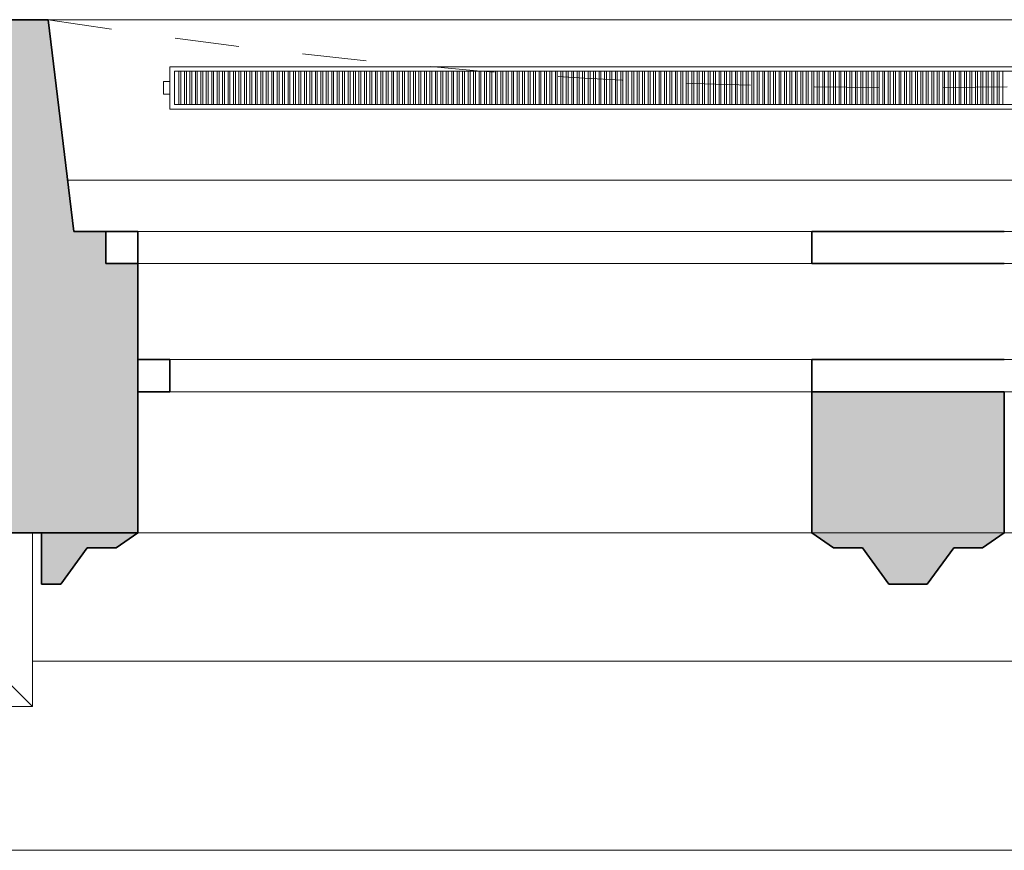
# Model space of a CAD drawing. Header units: metres. Extents: x -0.2 to 46.9, y -0.5 to 28.
# Tile 2 of 30: x 1.4 to 2.9, y -0.5 to 0.8. Entities that reach past the tile are written whole.
import ezdxf

# ---------------------------------------------------------------- set-up
doc = ezdxf.new("R2010")
doc.units = ezdxf.units.M
doc.linetypes.add('AV - Cerch_ 1 tecka 4mm', pattern=[0.006, 0.004, -0.001, 0, -0.001])
for name, color, linetype, lineweight in [('AV-SRAFY', 7, 'Continuous', 35), ('AV-STAVBA', 7, 'Continuous', 18), ('AV-VYBAVENI', 7, 'Continuous', 18)]:
    doc.layers.add(name, color=color, linetype=linetype, lineweight=lineweight)

# ---------------------------------------------------------------- blocks, each defined once
blk = doc.blocks.new('WI_4-4_dvojité - 2400x2350-1624758-3NP')
at = {"layer": 'AV-STAVBA', "color": 254, "linetype": 'AV - Cerch_ 1 tecka 4mm', "lineweight": 13, "true_color": 0xcccccc}
for p, q in [((1.25, 0.4), (-1.25, 0.4)), ((1.2, 0.4), (-1.2, 0.4)), ((-1.2, 0.4), (1.2, 0.4)), ((1.25, -0.4), (-1.25, -0.4)), ((-1.25, -0.4), (1.25, -0.4)), ((1.2, -0.4), (-1.2, -0.4))]:
    blk.add_line(p, q, dxfattribs=at)
at = {"layer": 'AV-STAVBA', "color": 254, "true_color": 0xcccccc}
for p, q in [((-1.2, 0.18), (1.2, 0.18)), ((0.15, 0.18), (1.15, 0.18)), ((1.15, 0.13), (1.15, 0.18)), ((1.2, 0.13), (1.2, 0.18)), ((-1.2, 0.13), (1.2, 0.13)), ((1.15, 0.13), (0.15, 0.13)), ((-1.25, -0.02), (1.25, -0.02)), ((1.2, -0.02), (0.15, -0.02)), ((1.2, -0.02), (1.2, -0.07)), ((1.25, -0.02), (1.25, -0.07)), ((-1.25, -0.07), (1.25, -0.07)), ((0.15, -0.07), (1.2, -0.07))]:
    blk.add_line(p, q, dxfattribs=at)
at = {"layer": 'AV-STAVBA', "color": 254, "lineweight": 35, "true_color": 0xcccccc}
for p, q in [((0.15, 0.13), (0.15, 0.18)), ((1.2, 0.18), (1.15, 0.18)), ((1.15, 0.18), (1.15, 0.13)), ((-0.15, 0.13), (0.15, 0.13)), ((1.15, 0.13), (1.2, 0.13)), ((-0.15, -0.02), (0.15, -0.02)), ((0.15, -0.02), (0.15, -0.07)), ((1.2, -0.07), (1.2, -0.02)), ((0.15, -0.07), (-0.15, -0.07)), ((1.25, -0.07), (1.2, -0.07))]:
    blk.add_line(p, q, dxfattribs=at)
blk = doc.blocks.new('GM_Nika se zkoseným ostěním a klenutým nadpražím - 2600x2500_6500-1221267-3NP')
at = {"layer": 'AV-STAVBA', "color": 254, "linetype": 'AV - Cerch_ 1 tecka 4mm', "lineweight": 13, "true_color": 0xcccccc}
for p, q in [((1.3, 0.4), (-1.3, 0.4)), ((1.34, -0.4), (-1.34, -0.4))]:
    blk.add_line(p, q, dxfattribs=at)
blk.add_arc((0, -8.7937), 8.5, 80.92965, 99.07035, dxfattribs=at)
blk = doc.blocks.new('GM_Nika_zkosené ostění - v850-1221131-3NP')
at = {"layer": 'AV-STAVBA', "color": 254, "linetype": 'AV - Cerch_ 1 tecka 4mm', "lineweight": 13, "true_color": 0xcccccc}
blk.add_line((-1.215, 0.4), (1.465, 0.4), dxfattribs=at)
blk = doc.blocks.new('Šambrána krajní_2NP - Šambrána krajní_2NP-1626826-3NP')
at = {"layer": 'AV-STAVBA', "true_color": 0xcccccc}
h = blk.add_hatch(color=254, dxfattribs=at)
h.paths.add_polyline_path([(1.4498, -0.0518), (1.4798, -0.0518), (1.521, 0.0048), (1.566, 0.0048), (1.5998, 0.0282), (1.4498, 0.0282)])
h.paths.add_polyline_path([(2.7698, -0.0518), (2.8298, -0.0518), (2.871, 0.0048), (2.916, 0.0048), (2.9498, 0.0282), (2.9498, 0.2482), (2.6498, 0.2482), (2.6498, 0.0282), (2.6837, 0.0048), (2.7287, 0.0048)])
h.paths.add_polyline_path([(4.1459, -0.0518), (4.1498, -0.0518), (4.1498, 0.0282), (3.9998, 0.0282), (4.0337, 0.0048), (4.0787, 0.0048), (4.1198, -0.0518)])
at = {"layer": 'AV-STAVBA', "color": 254, "lineweight": 35, "true_color": 0xcccccc}
for p, q in [((2.9498, 0.2482), (2.6498, 0.2482)), ((2.6498, 0.2482), (2.6498, 0.0282)), ((2.9498, 0.0282), (2.9498, 0.2482)), ((1.5998, 0.0282), (1.4498, 0.0282)), ((1.4498, 0.0282), (1.4498, -0.0518)), ((1.566, 0.0048), (1.5998, 0.0282)), ((2.6498, 0.0282), (2.6837, 0.0048)), ((2.916, 0.0048), (2.9498, 0.0282)), ((1.4798, -0.0518), (1.521, 0.0048)), ((1.521, 0.0048), (1.566, 0.0048)), ((2.6837, 0.0048), (2.7287, 0.0048)), ((2.7287, 0.0048), (2.7698, -0.0518)), ((2.8298, -0.0518), (2.871, 0.0048)), ((2.871, 0.0048), (2.916, 0.0048)), ((1.4498, -0.0518), (1.4798, -0.0518)), ((2.7698, -0.0518), (2.8298, -0.0518))]:
    blk.add_line(p, q, dxfattribs=at)
at = {"layer": 'AV-STAVBA', "color": 254, "true_color": 0xcccccc}
for p, q in [((1.4354, -0.1118), (1.4354, 0.0282)), ((1.4354, -0.1118), (1.4354, -0.145)), ((1.4354, -0.1448), (1.4354, -0.2426)), ((1.4354, -0.2426), (1.3745, -0.1818)), ((1.4354, -0.1718), (4.1737, -0.1718)), ((1.4354, -0.2426), (0.9137, -0.2426)), ((0.6925, -0.4668), (4.9165, -0.4668))]:
    blk.add_line(p, q, dxfattribs=at)
blk = doc.blocks.new('D0089 - 1514 - OÚPSŘ_Benešova_rvt-1-3NP')
at = {"layer": 'AV-SRAFY', "lineweight": 18, "true_color": 0xcccccc}
h = blk.add_hatch(color=254, dxfattribs=at)
h.paths.add_polyline_path([(4.1459, 0.0282), (5.4448, 0.0282), (5.4448, 0.3582), (5.4348, 0.3582), (5.4348, 0.8282), (4.1398, 0.8282), (4.0998, 0.4982), (4.0498, 0.4982), (4.0498, 0.4482), (3.9998, 0.4482), (3.9998, 0.0282)])
h.paths.add_polyline_path([(1.1524, 0.0282), (1.5998, 0.0282), (1.5998, 0.4482), (1.5498, 0.4482), (1.5498, 0.4982), (1.4998, 0.4982), (1.4598, 0.8282), (-0.2352, 0.8282), (-0.2352, 0.3282), (0.2648, 0.3282), (0.2648, 0.0282), (0.903, 0.0282)])
at = {"layer": 'AV-STAVBA', "color": 254, "lineweight": 35, "true_color": 0xcccccc}
for p, q in [((1.4598, 0.8282), (0.2248, 0.8282)), ((1.4998, 0.4982), (1.4598, 0.8282)), ((1.5498, 0.4982), (1.4998, 0.4982)), ((1.5498, 0.4482), (1.5498, 0.4982)), ((1.5998, 0.4482), (1.5498, 0.4482)), ((1.5998, 0.0282), (1.5998, 0.4482)), ((0.2648, 0.0282), (1.5998, 0.0282))]:
    blk.add_line(p, q, dxfattribs=at)
at = {"layer": 'AV-STAVBA', "color": 254, "true_color": 0xcccccc}
for p, q in [((1.4901, 0.5782), (4.1095, 0.5782)), ((2.6498, 0.4482), (1.5998, 0.4482)), ((2.6498, 0.0282), (1.5998, 0.0282)), ((3.9998, 0.0282), (2.9498, 0.0282))]:
    blk.add_line(p, q, dxfattribs=at)
at = {"layer": 'AV-STAVBA', "color": 254, "lineweight": 18, "true_color": 0xcccccc, "rotation": 180}
for name in ['GM_Nika se zkoseným ostěním a klenutým nadpražím - 2600x2500_6500-1221267-3NP', 'WI_4-4_dvojité - 2400x2350-1624758-3NP']:
    blk.add_blockref(name, (2.7998, 0.4282), dxfattribs=at)
at = {"layer": 'AV-STAVBA', "color": 254, "lineweight": 18, "true_color": 0xcccccc}
for name, p in [('GM_Nika_zkosené ostění - v850-1221131-3NP', (2.6748, 0.4282)), ('Šambrána krajní_2NP - Šambrána krajní_2NP-1626826-3NP', (0, 0))]:
    blk.add_blockref(name, p, dxfattribs=at)
blk = doc.blocks.new('PF_Deskový radiátor_připojení boční - 2300_500_66-855974-3NP')
at = {"layer": 'AV-VYBAVENI', "color": 5, "true_color": 0x0000ff}
for p, q in [((1.15, 0.033), (-1.15, 0.033)), ((-1.15, 0.033), (-1.15, -0.033)), ((-1.143, -0.026), (-1.143, 0.026)), ((-1.143, 0.026), (1.143, 0.026)), ((-1.133, 0.026), (-1.136, 0.026)), ((-1.136, 0.026), (-1.136, -0.026)), ((-1.133, -0.026), (-1.133, 0.026)), ((-1.1245, 0.026), (-1.1275, 0.026)), ((-1.1275, 0.026), (-1.1275, -0.026)), ((-1.1245, -0.026), (-1.1245, 0.026)), ((-1.116, 0.026), (-1.119, 0.026)), ((-1.119, 0.026), (-1.119, -0.026)), ((-1.116, -0.026), (-1.116, 0.026)), ((-1.1075, 0.026), (-1.1105, 0.026)), ((-1.1105, 0.026), (-1.1105, -0.026)), ((-1.1075, -0.026), (-1.1075, 0.026)), ((-1.099, 0.026), (-1.102, 0.026)), ((-1.102, 0.026), (-1.102, -0.026)), ((-1.099, -0.026), (-1.099, 0.026)), ((-1.0905, 0.026), (-1.0935, 0.026)), ((-1.0935, 0.026), (-1.0935, -0.026)), ((-1.0905, -0.026), (-1.0905, 0.026)), ((-1.082, 0.026), (-1.085, 0.026)), ((-1.085, 0.026), (-1.085, -0.026)), ((-1.082, -0.026), (-1.082, 0.026)), ((-1.0735, 0.026), (-1.0765, 0.026)), ((-1.0765, 0.026), (-1.0765, -0.026)), ((-1.0735, -0.026), (-1.0735, 0.026)), ((-1.065, 0.026), (-1.068, 0.026)), ((-1.068, 0.026), (-1.068, -0.026)), ((-1.065, -0.026), (-1.065, 0.026)), ((-1.0565, 0.026), (-1.0595, 0.026)), ((-1.0595, 0.026), (-1.0595, -0.026)), ((-1.0565, -0.026), (-1.0565, 0.026)), ((-1.048, 0.026), (-1.051, 0.026)), ((-1.051, 0.026), (-1.051, -0.026)), ((-1.048, -0.026), (-1.048, 0.026)), ((-1.0395, 0.026), (-1.0425, 0.026)), ((-1.0425, 0.026), (-1.0425, -0.026)), ((-1.0395, -0.026), (-1.0395, 0.026)), ((-1.031, 0.026), (-1.034, 0.026)), ((-1.034, 0.026), (-1.034, -0.026)), ((-1.031, -0.026), (-1.031, 0.026)), ((-1.0225, 0.026), (-1.0255, 0.026)), ((-1.0255, 0.026), (-1.0255, -0.026)), ((-1.0225, -0.026), (-1.0225, 0.026)), ((-1.014, 0.026), (-1.017, 0.026)), ((-1.017, 0.026), (-1.017, -0.026)), ((-1.014, -0.026), (-1.014, 0.026)), ((-1.0055, 0.026), (-1.0085, 0.026)), ((-1.0085, 0.026), (-1.0085, -0.026)), ((-1.0055, -0.026), (-1.0055, 0.026)), ((-0.997, 0.026), (-1, 0.026)), ((-1, 0.026), (-1, -0.026)), ((-0.997, -0.026), (-0.997, 0.026)), ((-0.9885, 0.026), (-0.9915, 0.026)), ((-0.9915, 0.026), (-0.9915, -0.026)), ((-0.9885, -0.026), (-0.9885, 0.026)), ((-0.98, 0.026), (-0.983, 0.026)), ((-0.983, 0.026), (-0.983, -0.026)), ((-0.98, -0.026), (-0.98, 0.026)), ((-0.9715, 0.026), (-0.9745, 0.026)), ((-0.9745, 0.026), (-0.9745, -0.026)), ((-0.9715, -0.026), (-0.9715, 0.026)), ((-0.963, 0.026), (-0.966, 0.026)), ((-0.966, 0.026), (-0.966, -0.026)), ((-0.963, -0.026), (-0.963, 0.026)), ((-0.9545, 0.026), (-0.9575, 0.026)), ((-0.9575, 0.026), (-0.9575, -0.026)), ((-0.9545, -0.026), (-0.9545, 0.026)), ((-0.946, 0.026), (-0.949, 0.026)), ((-0.949, 0.026), (-0.949, -0.026)), ((-0.946, -0.026), (-0.946, 0.026)), ((-0.9375, 0.026), (-0.9405, 0.026)), ((-0.9405, 0.026), (-0.9405, -0.026)), ((-0.9375, -0.026), (-0.9375, 0.026)), ((-0.929, 0.026), (-0.932, 0.026)), ((-0.932, 0.026), (-0.932, -0.026)), ((-0.929, -0.026), (-0.929, 0.026)), ((-0.9205, 0.026), (-0.9235, 0.026)), ((-0.9235, 0.026), (-0.9235, -0.026)), ((-0.9205, -0.026), (-0.9205, 0.026)), ((-0.912, 0.026), (-0.915, 0.026)), ((-0.915, 0.026), (-0.915, -0.026)), ((-0.912, -0.026), (-0.912, 0.026)), ((-0.9035, 0.026), (-0.9065, 0.026)), ((-0.9065, 0.026), (-0.9065, -0.026)), ((-0.9035, -0.026), (-0.9035, 0.026)), ((-0.895, 0.026), (-0.898, 0.026)), ((-0.898, 0.026), (-0.898, -0.026)), ((-0.895, -0.026), (-0.895, 0.026)), ((-0.8865, 0.026), (-0.8895, 0.026)), ((-0.8895, 0.026), (-0.8895, -0.026)), ((-0.8865, -0.026), (-0.8865, 0.026)), ((-0.878, 0.026), (-0.881, 0.026)), ((-0.881, 0.026), (-0.881, -0.026)), ((-0.878, -0.026), (-0.878, 0.026)), ((-0.8695, 0.026), (-0.8725, 0.026)), ((-0.8725, 0.026), (-0.8725, -0.026)), ((-0.8695, -0.026), (-0.8695, 0.026)), ((-0.861, 0.026), (-0.864, 0.026)), ((-0.864, 0.026), (-0.864, -0.026)), ((-0.861, -0.026), (-0.861, 0.026)), ((-0.8525, 0.026), (-0.8555, 0.026)), ((-0.8555, 0.026), (-0.8555, -0.026)), ((-0.8525, -0.026), (-0.8525, 0.026)), ((-0.844, 0.026), (-0.847, 0.026)), ((-0.847, 0.026), (-0.847, -0.026)), ((-0.844, -0.026), (-0.844, 0.026)), ((-0.8355, 0.026), (-0.8385, 0.026)), ((-0.8385, 0.026), (-0.8385, -0.026)), ((-0.8355, -0.026), (-0.8355, 0.026)), ((-0.827, 0.026), (-0.83, 0.026)), ((-0.83, 0.026), (-0.83, -0.026)), ((-0.827, -0.026), (-0.827, 0.026)), ((-0.8185, 0.026), (-0.8215, 0.026)), ((-0.8215, 0.026), (-0.8215, -0.026)), ((-0.8185, -0.026), (-0.8185, 0.026)), ((-0.81, 0.026), (-0.813, 0.026)), ((-0.813, 0.026), (-0.813, -0.026)), ((-0.81, -0.026), (-0.81, 0.026)), ((-0.8015, 0.026), (-0.8045, 0.026)), ((-0.8045, 0.026), (-0.8045, -0.026)), ((-0.8015, -0.026), (-0.8015, 0.026)), ((-0.793, 0.026), (-0.796, 0.026)), ((-0.796, 0.026), (-0.796, -0.026)), ((-0.793, -0.026), (-0.793, 0.026)), ((-0.7845, 0.026), (-0.7875, 0.026)), ((-0.7875, 0.026), (-0.7875, -0.026)), ((-0.7845, -0.026), (-0.7845, 0.026)), ((-0.776, 0.026), (-0.779, 0.026)), ((-0.779, 0.026), (-0.779, -0.026)), ((-0.776, -0.026), (-0.776, 0.026)), ((-0.7675, 0.026), (-0.7705, 0.026)), ((-0.7705, 0.026), (-0.7705, -0.026)), ((-0.7675, -0.026), (-0.7675, 0.026)), ((-0.759, 0.026), (-0.762, 0.026)), ((-0.762, 0.026), (-0.762, -0.026)), ((-0.759, -0.026), (-0.759, 0.026)), ((-0.7505, 0.026), (-0.7535, 0.026)), ((-0.7535, 0.026), (-0.7535, -0.026)), ((-0.7505, -0.026), (-0.7505, 0.026)), ((-0.742, 0.026), (-0.745, 0.026)), ((-0.745, 0.026), (-0.745, -0.026)), ((-0.742, -0.026), (-0.742, 0.026)), ((-0.7335, 0.026), (-0.7365, 0.026)), ((-0.7365, 0.026), (-0.7365, -0.026)), ((-0.7335, -0.026), (-0.7335, 0.026)), ((-0.725, 0.026), (-0.728, 0.026)), ((-0.728, 0.026), (-0.728, -0.026)), ((-0.725, -0.026), (-0.725, 0.026)), ((-0.7165, 0.026), (-0.7195, 0.026)), ((-0.7195, 0.026), (-0.7195, -0.026)), ((-0.7165, -0.026), (-0.7165, 0.026)), ((-0.708, 0.026), (-0.711, 0.026)), ((-0.711, 0.026), (-0.711, -0.026)), ((-0.708, -0.026), (-0.708, 0.026)), ((-0.6995, 0.026), (-0.7025, 0.026)), ((-0.7025, 0.026), (-0.7025, -0.026)), ((-0.6995, -0.026), (-0.6995, 0.026)), ((-0.691, 0.026), (-0.694, 0.026)), ((-0.694, 0.026), (-0.694, -0.026)), ((-0.691, -0.026), (-0.691, 0.026)), ((-0.6825, 0.026), (-0.6855, 0.026)), ((-0.6855, 0.026), (-0.6855, -0.026)), ((-0.6825, -0.026), (-0.6825, 0.026)), ((-0.674, 0.026), (-0.677, 0.026)), ((-0.677, 0.026), (-0.677, -0.026)), ((-0.674, -0.026), (-0.674, 0.026)), ((-0.6655, 0.026), (-0.6685, 0.026)), ((-0.6685, 0.026), (-0.6685, -0.026)), ((-0.6655, -0.026), (-0.6655, 0.026)), ((-0.657, 0.026), (-0.66, 0.026)), ((-0.66, 0.026), (-0.66, -0.026)), ((-0.657, -0.026), (-0.657, 0.026)), ((-0.6485, 0.026), (-0.6515, 0.026)), ((-0.6515, 0.026), (-0.6515, -0.026)), ((-0.6485, -0.026), (-0.6485, 0.026)), ((-0.64, 0.026), (-0.643, 0.026)), ((-0.643, 0.026), (-0.643, -0.026)), ((-0.64, -0.026), (-0.64, 0.026)), ((-0.6315, 0.026), (-0.6345, 0.026)), ((-0.6345, 0.026), (-0.6345, -0.026)), ((-0.6315, -0.026), (-0.6315, 0.026)), ((-0.623, 0.026), (-0.626, 0.026)), ((-0.626, 0.026), (-0.626, -0.026)), ((-0.623, -0.026), (-0.623, 0.026)), ((-0.6145, 0.026), (-0.6175, 0.026)), ((-0.6175, 0.026), (-0.6175, -0.026)), ((-0.6145, -0.026), (-0.6145, 0.026)), ((-0.606, 0.026), (-0.609, 0.026)), ((-0.609, 0.026), (-0.609, -0.026)), ((-0.606, -0.026), (-0.606, 0.026)), ((-0.5975, 0.026), (-0.6005, 0.026)), ((-0.6005, 0.026), (-0.6005, -0.026)), ((-0.5975, -0.026), (-0.5975, 0.026)), ((-0.589, 0.026), (-0.592, 0.026)), ((-0.592, 0.026), (-0.592, -0.026)), ((-0.589, -0.026), (-0.589, 0.026)), ((-0.5805, 0.026), (-0.5835, 0.026)), ((-0.5835, 0.026), (-0.5835, -0.026)), ((-0.5805, -0.026), (-0.5805, 0.026)), ((-0.572, 0.026), (-0.575, 0.026)), ((-0.575, 0.026), (-0.575, -0.026)), ((-0.572, -0.026), (-0.572, 0.026)), ((-0.5635, 0.026), (-0.5665, 0.026)), ((-0.5665, 0.026), (-0.5665, -0.026)), ((-0.5635, -0.026), (-0.5635, 0.026)), ((-0.555, 0.026), (-0.558, 0.026)), ((-0.558, 0.026), (-0.558, -0.026)), ((-0.555, -0.026), (-0.555, 0.026)), ((-0.5465, 0.026), (-0.5495, 0.026)), ((-0.5495, 0.026), (-0.5495, -0.026)), ((-0.5465, -0.026), (-0.5465, 0.026)), ((-0.538, 0.026), (-0.541, 0.026)), ((-0.541, 0.026), (-0.541, -0.026)), ((-0.538, -0.026), (-0.538, 0.026)), ((-0.5295, 0.026), (-0.5325, 0.026)), ((-0.5325, 0.026), (-0.5325, -0.026)), ((-0.5295, -0.026), (-0.5295, 0.026)), ((-0.521, 0.026), (-0.524, 0.026)), ((-0.524, 0.026), (-0.524, -0.026)), ((-0.521, -0.026), (-0.521, 0.026)), ((-0.5125, 0.026), (-0.5155, 0.026)), ((-0.5155, 0.026), (-0.5155, -0.026)), ((-0.5125, -0.026), (-0.5125, 0.026)), ((-0.504, 0.026), (-0.507, 0.026)), ((-0.507, 0.026), (-0.507, -0.026)), ((-0.504, -0.026), (-0.504, 0.026)), ((-0.4955, 0.026), (-0.4985, 0.026)), ((-0.4985, 0.026), (-0.4985, -0.026)), ((-0.4955, -0.026), (-0.4955, 0.026)), ((-0.487, 0.026), (-0.49, 0.026)), ((-0.49, 0.026), (-0.49, -0.026)), ((-0.487, -0.026), (-0.487, 0.026)), ((-0.4785, 0.026), (-0.4815, 0.026)), ((-0.4815, 0.026), (-0.4815, -0.026)), ((-0.4785, -0.026), (-0.4785, 0.026)), ((-0.47, 0.026), (-0.473, 0.026)), ((-0.473, 0.026), (-0.473, -0.026)), ((-0.47, -0.026), (-0.47, 0.026)), ((-0.4615, 0.026), (-0.4645, 0.026)), ((-0.4645, 0.026), (-0.4645, -0.026)), ((-0.4615, -0.026), (-0.4615, 0.026)), ((-0.453, 0.026), (-0.456, 0.026)), ((-0.456, 0.026), (-0.456, -0.026)), ((-0.453, -0.026), (-0.453, 0.026)), ((-0.4445, 0.026), (-0.4475, 0.026)), ((-0.4475, 0.026), (-0.4475, -0.026)), ((-0.4445, -0.026), (-0.4445, 0.026)), ((-0.436, 0.026), (-0.439, 0.026)), ((-0.439, 0.026), (-0.439, -0.026)), ((-0.436, -0.026), (-0.436, 0.026)), ((-0.4275, 0.026), (-0.4305, 0.026)), ((-0.4305, 0.026), (-0.4305, -0.026)), ((-0.4275, -0.026), (-0.4275, 0.026)), ((-0.419, 0.026), (-0.422, 0.026)), ((-0.422, 0.026), (-0.422, -0.026)), ((-0.419, -0.026), (-0.419, 0.026)), ((-0.4105, 0.026), (-0.4135, 0.026)), ((-0.4135, 0.026), (-0.4135, -0.026)), ((-0.4105, -0.026), (-0.4105, 0.026)), ((-0.402, 0.026), (-0.405, 0.026)), ((-0.405, 0.026), (-0.405, -0.026)), ((-0.402, -0.026), (-0.402, 0.026)), ((-0.3935, 0.026), (-0.3965, 0.026)), ((-0.3965, 0.026), (-0.3965, -0.026)), ((-0.3935, -0.026), (-0.3935, 0.026)), ((-0.385, 0.026), (-0.388, 0.026)), ((-0.388, 0.026), (-0.388, -0.026)), ((-0.385, -0.026), (-0.385, 0.026)), ((-0.3765, 0.026), (-0.3795, 0.026)), ((-0.3795, 0.026), (-0.3795, -0.026)), ((-0.3765, -0.026), (-0.3765, 0.026)), ((-0.368, 0.026), (-0.371, 0.026)), ((-0.371, 0.026), (-0.371, -0.026)), ((-0.368, -0.026), (-0.368, 0.026)), ((-0.3595, 0.026), (-0.3625, 0.026)), ((-0.3625, 0.026), (-0.3625, -0.026)), ((-0.3595, -0.026), (-0.3595, 0.026)), ((-0.351, 0.026), (-0.354, 0.026)), ((-0.354, 0.026), (-0.354, -0.026)), ((-0.351, -0.026), (-0.351, 0.026)), ((-0.3425, 0.026), (-0.3455, 0.026)), ((-0.3455, 0.026), (-0.3455, -0.026)), ((-0.3425, -0.026), (-0.3425, 0.026)), ((-0.334, 0.026), (-0.337, 0.026)), ((-0.337, 0.026), (-0.337, -0.026)), ((-0.334, -0.026), (-0.334, 0.026)), ((-0.3255, 0.026), (-0.3285, 0.026)), ((-0.3285, 0.026), (-0.3285, -0.026)), ((-0.3255, -0.026), (-0.3255, 0.026)), ((-0.317, 0.026), (-0.32, 0.026)), ((-0.32, 0.026), (-0.32, -0.026)), ((-0.317, -0.026), (-0.317, 0.026)), ((-0.3085, 0.026), (-0.3115, 0.026)), ((-0.3115, 0.026), (-0.3115, -0.026)), ((-0.3085, -0.026), (-0.3085, 0.026)), ((-0.3, 0.026), (-0.303, 0.026)), ((-0.303, 0.026), (-0.303, -0.026)), ((-0.3, -0.026), (-0.3, 0.026)), ((-0.2915, 0.026), (-0.2945, 0.026)), ((-0.2945, 0.026), (-0.2945, -0.026)), ((-0.2915, -0.026), (-0.2915, 0.026)), ((-0.283, 0.026), (-0.286, 0.026)), ((-0.286, 0.026), (-0.286, -0.026)), ((-0.283, -0.026), (-0.283, 0.026)), ((-0.2745, 0.026), (-0.2775, 0.026)), ((-0.2775, 0.026), (-0.2775, -0.026)), ((-0.2745, -0.026), (-0.2745, 0.026)), ((-0.266, 0.026), (-0.269, 0.026)), ((-0.269, 0.026), (-0.269, -0.026)), ((-0.266, -0.026), (-0.266, 0.026)), ((-0.2575, 0.026), (-0.2605, 0.026)), ((-0.2605, 0.026), (-0.2605, -0.026)), ((-0.2575, -0.026), (-0.2575, 0.026)), ((-0.249, 0.026), (-0.252, 0.026)), ((-0.252, 0.026), (-0.252, -0.026)), ((-0.249, -0.026), (-0.249, 0.026)), ((-0.2405, 0.026), (-0.2435, 0.026)), ((-0.2435, 0.026), (-0.2435, -0.026)), ((-0.2405, -0.026), (-0.2405, 0.026)), ((-0.232, 0.026), (-0.235, 0.026)), ((-0.235, 0.026), (-0.235, -0.026)), ((-0.232, -0.026), (-0.232, 0.026)), ((-0.2235, 0.026), (-0.2265, 0.026)), ((-0.2265, 0.026), (-0.2265, -0.026)), ((-0.2235, -0.026), (-0.2235, 0.026)), ((-0.215, 0.026), (-0.218, 0.026)), ((-0.218, 0.026), (-0.218, -0.026)), ((-0.215, -0.026), (-0.215, 0.026)), ((-0.2065, 0.026), (-0.2095, 0.026)), ((-0.2095, 0.026), (-0.2095, -0.026)), ((-0.2065, -0.026), (-0.2065, 0.026)), ((-0.198, 0.026), (-0.201, 0.026)), ((-0.201, 0.026), (-0.201, -0.026)), ((-0.198, -0.026), (-0.198, 0.026)), ((-0.1895, 0.026), (-0.1925, 0.026)), ((-0.1925, 0.026), (-0.1925, -0.026)), ((-0.1895, -0.026), (-0.1895, 0.026)), ((-0.181, 0.026), (-0.184, 0.026)), ((-0.184, 0.026), (-0.184, -0.026)), ((-0.181, -0.026), (-0.181, 0.026)), ((-0.1725, 0.026), (-0.1755, 0.026)), ((-0.1755, 0.026), (-0.1755, -0.026)), ((-0.1725, -0.026), (-0.1725, 0.026)), ((-0.164, 0.026), (-0.167, 0.026)), ((-0.167, 0.026), (-0.167, -0.026)), ((-0.164, -0.026), (-0.164, 0.026)), ((-0.1555, 0.026), (-0.1585, 0.026)), ((-0.1585, 0.026), (-0.1585, -0.026)), ((-0.1555, -0.026), (-0.1555, 0.026)), ((-0.147, 0.026), (-0.15, 0.026)), ((-0.15, 0.026), (-0.15, -0.026)), ((-0.147, -0.026), (-0.147, 0.026)), ((-0.1385, 0.026), (-0.1415, 0.026)), ((-0.1415, 0.026), (-0.1415, -0.026)), ((-0.1385, -0.026), (-0.1385, 0.026)), ((-0.13, 0.026), (-0.133, 0.026)), ((-0.133, 0.026), (-0.133, -0.026)), ((-0.13, -0.026), (-0.13, 0.026)), ((-0.1215, 0.026), (-0.1245, 0.026)), ((-0.1245, 0.026), (-0.1245, -0.026)), ((-0.1215, -0.026), (-0.1215, 0.026)), ((-0.113, 0.026), (-0.116, 0.026)), ((-0.116, 0.026), (-0.116, -0.026)), ((-0.113, -0.026), (-0.113, 0.026)), ((-0.1045, 0.026), (-0.1075, 0.026)), ((-0.1075, 0.026), (-0.1075, -0.026)), ((-0.1045, -0.026), (-0.1045, 0.026)), ((-0.096, 0.026), (-0.099, 0.026)), ((-0.099, 0.026), (-0.099, -0.026)), ((-0.096, -0.026), (-0.096, 0.026)), ((-0.0875, 0.026), (-0.0905, 0.026)), ((-0.0905, 0.026), (-0.0905, -0.026)), ((-0.0875, -0.026), (-0.0875, 0.026)), ((-0.079, 0.026), (-0.082, 0.026)), ((-0.082, 0.026), (-0.082, -0.026)), ((-0.079, -0.026), (-0.079, 0.026)), ((-0.0705, 0.026), (-0.0735, 0.026)), ((-0.0735, 0.026), (-0.0735, -0.026)), ((-0.0705, -0.026), (-0.0705, 0.026)), ((-0.062, 0.026), (-0.065, 0.026)), ((-0.065, 0.026), (-0.065, -0.026)), ((-0.062, -0.026), (-0.062, 0.026)), ((-0.0535, 0.026), (-0.0565, 0.026)), ((-0.0565, 0.026), (-0.0565, -0.026)), ((-0.0535, -0.026), (-0.0535, 0.026)), ((-0.045, 0.026), (-0.048, 0.026)), ((-0.048, 0.026), (-0.048, -0.026)), ((-0.045, -0.026), (-0.045, 0.026)), ((-0.0365, 0.026), (-0.0395, 0.026)), ((-0.0395, 0.026), (-0.0395, -0.026)), ((-0.0365, -0.026), (-0.0365, 0.026)), ((-0.028, 0.026), (-0.031, 0.026)), ((-0.031, 0.026), (-0.031, -0.026)), ((-0.028, -0.026), (-0.028, 0.026)), ((-0.0195, 0.026), (-0.0225, 0.026)), ((-0.0225, 0.026), (-0.0225, -0.026)), ((-0.0195, -0.026), (-0.0195, 0.026)), ((-0.011, 0.026), (-0.014, 0.026)), ((-0.014, 0.026), (-0.014, -0.026)), ((-0.011, -0.026), (-0.011, 0.026)), ((-0.0025, 0.026), (-0.0055, 0.026)), ((-0.0055, 0.026), (-0.0055, -0.026)), ((-0.0025, -0.026), (-0.0025, 0.026)), ((0.006, 0.026), (0.003, 0.026)), ((0.003, 0.026), (0.003, -0.026)), ((0.006, -0.026), (0.006, 0.026)), ((0.0145, 0.026), (0.0115, 0.026)), ((0.0115, 0.026), (0.0115, -0.026)), ((0.0145, -0.026), (0.0145, 0.026)), ((0.023, 0.026), (0.02, 0.026)), ((0.02, 0.026), (0.02, -0.026)), ((0.023, -0.026), (0.023, 0.026)), ((0.0315, 0.026), (0.0285, 0.026)), ((0.0285, 0.026), (0.0285, -0.026)), ((0.0315, -0.026), (0.0315, 0.026)), ((0.04, 0.026), (0.037, 0.026)), ((0.037, 0.026), (0.037, -0.026)), ((0.04, -0.026), (0.04, 0.026)), ((0.0485, 0.026), (0.0455, 0.026)), ((0.0455, 0.026), (0.0455, -0.026)), ((0.0485, -0.026), (0.0485, 0.026)), ((0.057, 0.026), (0.054, 0.026)), ((0.054, 0.026), (0.054, -0.026)), ((0.057, -0.026), (0.057, 0.026)), ((0.0655, 0.026), (0.0625, 0.026)), ((0.0625, 0.026), (0.0625, -0.026)), ((0.0655, -0.026), (0.0655, 0.026)), ((0.074, 0.026), (0.071, 0.026)), ((0.071, 0.026), (0.071, -0.026)), ((0.074, -0.026), (0.074, 0.026)), ((0.0825, 0.026), (0.0795, 0.026)), ((0.0795, 0.026), (0.0795, -0.026)), ((0.0825, -0.026), (0.0825, 0.026)), ((0.091, 0.026), (0.088, 0.026)), ((0.088, 0.026), (0.088, -0.026)), ((0.091, -0.026), (0.091, 0.026)), ((0.0995, 0.026), (0.0965, 0.026)), ((0.0965, 0.026), (0.0965, -0.026)), ((0.0995, -0.026), (0.0995, 0.026)), ((0.108, 0.026), (0.105, 0.026)), ((0.105, 0.026), (0.105, -0.026)), ((0.108, -0.026), (0.108, 0.026)), ((0.1165, 0.026), (0.1135, 0.026)), ((0.1135, 0.026), (0.1135, -0.026)), ((0.1165, -0.026), (0.1165, 0.026)), ((0.125, 0.026), (0.122, 0.026)), ((0.122, 0.026), (0.122, -0.026)), ((0.125, -0.026), (0.125, 0.026)), ((0.1335, 0.026), (0.1305, 0.026)), ((0.1305, 0.026), (0.1305, -0.026)), ((0.1335, -0.026), (0.1335, 0.026)), ((0.142, 0.026), (0.139, 0.026)), ((0.139, 0.026), (0.139, -0.026)), ((0.142, -0.026), (0.142, 0.026)), ((0.1505, 0.026), (0.1475, 0.026)), ((0.1475, 0.026), (0.1475, -0.026)), ((-1.15, 0.01), (-1.16, 0.01)), ((-1.16, 0.01), (-1.16, -0.01)), ((-1.16, 0.01), (-1.16, 0.0097)), ((-1.15, 0.01), (-1.16, 0.01)), ((-1.16, 0.01), (-1.16, 0.0097)), ((-1.16, 0.01), (-1.16, 0.0097)), ((-1.16, -0.0097), (-1.16, -0.01)), ((-1.16, -0.0097), (-1.16, -0.01)), ((-1.16, -0.0097), (-1.16, -0.01)), ((-1.16, -0.01), (-1.15, -0.01)), ((-1.16, -0.01), (-1.15, -0.01)), ((1.143, -0.026), (-1.143, -0.026)), ((-1.136, -0.026), (-1.133, -0.026)), ((-1.1275, -0.026), (-1.1245, -0.026)), ((-1.119, -0.026), (-1.116, -0.026)), ((-1.1105, -0.026), (-1.1075, -0.026)), ((-1.102, -0.026), (-1.099, -0.026)), ((-1.0935, -0.026), (-1.0905, -0.026)), ((-1.085, -0.026), (-1.082, -0.026)), ((-1.0765, -0.026), (-1.0735, -0.026)), ((-1.068, -0.026), (-1.065, -0.026)), ((-1.0595, -0.026), (-1.0565, -0.026)), ((-1.051, -0.026), (-1.048, -0.026)), ((-1.0425, -0.026), (-1.0395, -0.026)), ((-1.034, -0.026), (-1.031, -0.026)), ((-1.0255, -0.026), (-1.0225, -0.026)), ((-1.017, -0.026), (-1.014, -0.026)), ((-1.0085, -0.026), (-1.0055, -0.026)), ((-1, -0.026), (-0.997, -0.026)), ((-0.9915, -0.026), (-0.9885, -0.026)), ((-0.983, -0.026), (-0.98, -0.026)), ((-0.9745, -0.026), (-0.9715, -0.026)), ((-0.966, -0.026), (-0.963, -0.026)), ((-0.9575, -0.026), (-0.9545, -0.026)), ((-0.949, -0.026), (-0.946, -0.026)), ((-0.9405, -0.026), (-0.9375, -0.026)), ((-0.932, -0.026), (-0.929, -0.026)), ((-0.9235, -0.026), (-0.9205, -0.026)), ((-0.915, -0.026), (-0.912, -0.026)), ((-0.9065, -0.026), (-0.9035, -0.026)), ((-0.898, -0.026), (-0.895, -0.026)), ((-0.8895, -0.026), (-0.8865, -0.026)), ((-0.881, -0.026), (-0.878, -0.026)), ((-0.8725, -0.026), (-0.8695, -0.026)), ((-0.864, -0.026), (-0.861, -0.026)), ((-0.8555, -0.026), (-0.8525, -0.026)), ((-0.847, -0.026), (-0.844, -0.026)), ((-0.8385, -0.026), (-0.8355, -0.026)), ((-0.83, -0.026), (-0.827, -0.026)), ((-0.8215, -0.026), (-0.8185, -0.026)), ((-0.813, -0.026), (-0.81, -0.026)), ((-0.8045, -0.026), (-0.8015, -0.026)), ((-0.796, -0.026), (-0.793, -0.026)), ((-0.7875, -0.026), (-0.7845, -0.026)), ((-0.779, -0.026), (-0.776, -0.026)), ((-0.7705, -0.026), (-0.7675, -0.026)), ((-0.762, -0.026), (-0.759, -0.026)), ((-0.7535, -0.026), (-0.7505, -0.026)), ((-0.745, -0.026), (-0.742, -0.026)), ((-0.7365, -0.026), (-0.7335, -0.026)), ((-0.728, -0.026), (-0.725, -0.026)), ((-0.7195, -0.026), (-0.7165, -0.026)), ((-0.711, -0.026), (-0.708, -0.026)), ((-0.7025, -0.026), (-0.6995, -0.026)), ((-0.694, -0.026), (-0.691, -0.026)), ((-0.6855, -0.026), (-0.6825, -0.026)), ((-0.677, -0.026), (-0.674, -0.026)), ((-0.6685, -0.026), (-0.6655, -0.026)), ((-0.66, -0.026), (-0.657, -0.026)), ((-0.6515, -0.026), (-0.6485, -0.026)), ((-0.643, -0.026), (-0.64, -0.026)), ((-0.6345, -0.026), (-0.6315, -0.026)), ((-0.626, -0.026), (-0.623, -0.026)), ((-0.6175, -0.026), (-0.6145, -0.026)), ((-0.609, -0.026), (-0.606, -0.026)), ((-0.6005, -0.026), (-0.5975, -0.026)), ((-0.592, -0.026), (-0.589, -0.026)), ((-0.5835, -0.026), (-0.5805, -0.026)), ((-0.575, -0.026), (-0.572, -0.026)), ((-0.5665, -0.026), (-0.5635, -0.026)), ((-0.558, -0.026), (-0.555, -0.026)), ((-0.5495, -0.026), (-0.5465, -0.026)), ((-0.541, -0.026), (-0.538, -0.026)), ((-0.5325, -0.026), (-0.5295, -0.026)), ((-0.524, -0.026), (-0.521, -0.026)), ((-0.5155, -0.026), (-0.5125, -0.026)), ((-0.507, -0.026), (-0.504, -0.026)), ((-0.4985, -0.026), (-0.4955, -0.026)), ((-0.49, -0.026), (-0.487, -0.026)), ((-0.4815, -0.026), (-0.4785, -0.026)), ((-0.473, -0.026), (-0.47, -0.026)), ((-0.4645, -0.026), (-0.4615, -0.026)), ((-0.456, -0.026), (-0.453, -0.026)), ((-0.4475, -0.026), (-0.4445, -0.026)), ((-0.439, -0.026), (-0.436, -0.026)), ((-0.4305, -0.026), (-0.4275, -0.026)), ((-0.422, -0.026), (-0.419, -0.026)), ((-0.4135, -0.026), (-0.4105, -0.026)), ((-0.405, -0.026), (-0.402, -0.026)), ((-0.3965, -0.026), (-0.3935, -0.026)), ((-0.388, -0.026), (-0.385, -0.026)), ((-0.3795, -0.026), (-0.3765, -0.026)), ((-0.371, -0.026), (-0.368, -0.026)), ((-0.3625, -0.026), (-0.3595, -0.026)), ((-0.354, -0.026), (-0.351, -0.026)), ((-0.3455, -0.026), (-0.3425, -0.026)), ((-0.337, -0.026), (-0.334, -0.026)), ((-0.3285, -0.026), (-0.3255, -0.026)), ((-0.32, -0.026), (-0.317, -0.026)), ((-0.3115, -0.026), (-0.3085, -0.026)), ((-0.303, -0.026), (-0.3, -0.026)), ((-0.2945, -0.026), (-0.2915, -0.026)), ((-0.286, -0.026), (-0.283, -0.026)), ((-0.2775, -0.026), (-0.2745, -0.026)), ((-0.269, -0.026), (-0.266, -0.026)), ((-0.2605, -0.026), (-0.2575, -0.026)), ((-0.252, -0.026), (-0.249, -0.026)), ((-0.2435, -0.026), (-0.2405, -0.026)), ((-0.235, -0.026), (-0.232, -0.026)), ((-0.2265, -0.026), (-0.2235, -0.026)), ((-0.218, -0.026), (-0.215, -0.026)), ((-0.2095, -0.026), (-0.2065, -0.026)), ((-0.201, -0.026), (-0.198, -0.026)), ((-0.1925, -0.026), (-0.1895, -0.026)), ((-0.184, -0.026), (-0.181, -0.026)), ((-0.1755, -0.026), (-0.1725, -0.026)), ((-0.167, -0.026), (-0.164, -0.026)), ((-0.1585, -0.026), (-0.1555, -0.026)), ((-0.15, -0.026), (-0.147, -0.026)), ((-0.1415, -0.026), (-0.1385, -0.026)), ((-0.133, -0.026), (-0.13, -0.026)), ((-0.1245, -0.026), (-0.1215, -0.026)), ((-0.116, -0.026), (-0.113, -0.026)), ((-0.1075, -0.026), (-0.1045, -0.026)), ((-0.099, -0.026), (-0.096, -0.026)), ((-0.0905, -0.026), (-0.0875, -0.026)), ((-0.082, -0.026), (-0.079, -0.026)), ((-0.0735, -0.026), (-0.0705, -0.026)), ((-0.065, -0.026), (-0.062, -0.026)), ((-0.0565, -0.026), (-0.0535, -0.026)), ((-0.048, -0.026), (-0.045, -0.026)), ((-0.0395, -0.026), (-0.0365, -0.026)), ((-0.031, -0.026), (-0.028, -0.026)), ((-0.0225, -0.026), (-0.0195, -0.026)), ((-0.014, -0.026), (-0.011, -0.026)), ((-0.0055, -0.026), (-0.0025, -0.026)), ((0.003, -0.026), (0.006, -0.026)), ((0.0115, -0.026), (0.0145, -0.026)), ((0.02, -0.026), (0.023, -0.026)), ((0.0285, -0.026), (0.0315, -0.026)), ((0.037, -0.026), (0.04, -0.026)), ((0.0455, -0.026), (0.0485, -0.026)), ((0.054, -0.026), (0.057, -0.026)), ((0.0625, -0.026), (0.0655, -0.026)), ((0.071, -0.026), (0.074, -0.026)), ((0.0795, -0.026), (0.0825, -0.026)), ((0.088, -0.026), (0.091, -0.026)), ((0.0965, -0.026), (0.0995, -0.026)), ((0.105, -0.026), (0.108, -0.026)), ((0.1135, -0.026), (0.1165, -0.026)), ((0.122, -0.026), (0.125, -0.026)), ((0.1305, -0.026), (0.1335, -0.026)), ((0.139, -0.026), (0.142, -0.026)), ((0.1475, -0.026), (0.1505, -0.026)), ((-1.15, -0.033), (1.15, -0.033))]:
    blk.add_line(p, q, dxfattribs=at)

msp = doc.modelspace()

# ---------------------------------------------------------------- block references
at = {"lineweight": 5}
msp.add_blockref('D0089 - 1514 - OÚPSŘ_Benešova_rvt-1-3NP', (0, 0), dxfattribs=at)
at = {"layer": 'AV-VYBAVENI', "color": 5, "true_color": 0x0000ff}
msp.add_blockref('PF_Deskový radiátor_připojení boční - 2300_500_66-855974-3NP', (2.7998, 0.7219), dxfattribs=at)

doc.saveas('drawing.dxf')
